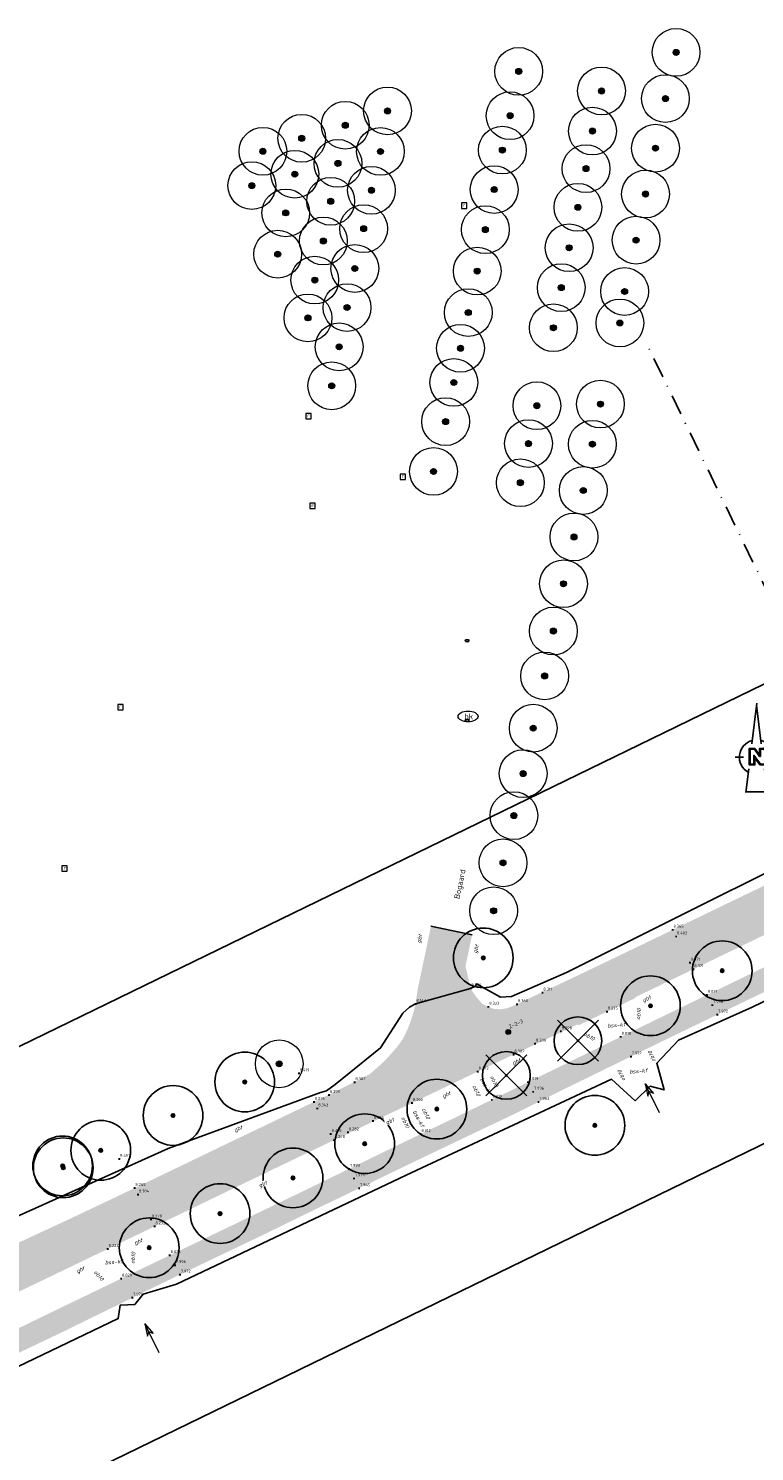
# Model space of a CAD drawing. Header units: metres. Extents: x 157686 to 160831, y 403691 to 406312.
# Tile 4 of 29: x 158735 to 158826, y 404276 to 404455. Entities that reach past the tile are written whole.
import ezdxf
from ezdxf.enums import TextEntityAlignment as Align

# ---------------------------------------------------------------- set-up
doc = ezdxf.new("R2010")
doc.units = ezdxf.units.M
doc.linetypes.add('DASHDOT2', pattern=[12.7, 6.35, -3.175, 0, -3.175])
doc.layers.get('Defpoints').update_dxf_attribs({"color": 171})
for name, color, linetype, lineweight in [('B-WE-GR-BOOM-S', 90, 'Continuous', 25), ('B-WE-GR-BOOM-S (ingemeten)', 90, 'Continuous', 25), ('B-WE-IE-MEUBILAIR-S', 7, 'Continuous', 25), ('B-WE-KL-WATER_BRABANT WATER-S', 170, 'Continuous', 18), ('B-WE-MO-ONDERZOEK_BORING-S-200', 30, 'Continuous', 18), ('B-WE-OG-HOOGTEPUNT-S', 7, 'Continuous', 25), ('B-WE-OG-HOOGTEPUNT-T18', 10, 'Continuous', 18), ('B-WE-OG-TOPOGRAFIE-T35', 7, 'Continuous', 35), ('B-WE-OG-TOPOGRAFIE_INRIT-G', 10, 'Continuous', 18), ('B-WE-RI-GWA_RIOOLPUT-S-200', 30, 'Continuous', 18), ('B-WE-VH-T25', 7, 'Continuous', 25), ('N-WE-VH-VERHARDING_ASFALT_ZAAGSNEDE-G', 7, 'VH-ZAAGSNEDE', 25), ('V-WE-GR-BOOM-S (kwaliteit)', 20, 'Continuous', 25), ('X-XX-AL-BLADVERWIJZING_AS-G', 7, 'DASHDOT2', 25), ('X-XX-AL-ORIENTATIE-S', 7, 'Continuous', 25)]:
    doc.layers.add(name, color=color, linetype=linetype, lineweight=lineweight)
doc.layers.add('V-WE-VH-GESLOTENVERHARDING_ASFALT-A-200', color=7, linetype='Continuous', lineweight=18, true_color=0xcdcdcd)
doc.styles.add('NLCS-ISO', font='NLCS-ISO.TTF')
doc.styles.add('NLCS-ISO-M200-T25_CURSIEF', font='NLCS-ISO.TTF', dxfattribs={"oblique": 15, "height": 0.5})
doc.styles.add('NLCS-ISO-M200-T35', font='NLCS-ISO.TTF', dxfattribs={"height": 0.7})
doc.linetypes.add('VH-ZAAGSNEDE', pattern='A,1e-05,-2.54,[181,NLCS.SHX,S=2.54,R=0,X=-2.54,Y=0],-5.08,[181,NLCS.SHX,S=2.54,R=180,X=2.54,Y=0],-2.54', length=10.16001)

# ---------------------------------------------------------------- blocks, each defined once
blk = doc.blocks.new('SGR-BOOM_GBKN-SO')
at = {"linetype": 'ByBlock', "lineweight": 18}
h = blk.add_hatch(color=0, dxfattribs=at)
h.dxf.hatch_style = 1
edge = h.paths.add_edge_path()
edge.add_arc((0, 0), 0.25, 0, 360)
at = {"color": 0, "linetype": 'ByBlock', "lineweight": 18}
for radius in [2, 0.25]:
    blk.add_circle((0, 0), radius, dxfattribs=at)
at = {"color": 0, "linetype": 'ByBlock', "lineweight": 18, "style": 'NLCS-ISO'}
blk.add_attdef('SOORT', (2.5, 0), '', height=1.5, dxfattribs=at)
blk = doc.blocks.new('SGR-BOOM_01')
at = {"ltscale": 0.1}
h = blk.add_hatch(color=256, dxfattribs=at)
edge = h.paths.add_edge_path()
edge.add_arc((0, 0), 0.15, 0, 360)
for radius in [2.5, 0.045]:
    blk.add_circle((0, 0), radius)
blk.add_circle((0, 0), 0.15, dxfattribs=at)
blk = doc.blocks.new('inrit')
at = {"linetype": 'Continuous'}
for p, q in [((0, 0), (4.06, 0)), ((4.06, 0), (2.53, 0.38)), ((2.53, 0.38), (2.97, 0)), ((4.06, 0), (2.53, -0.38)), ((2.53, -0.38), (2.97, 0))]:
    blk.add_line(p, q, dxfattribs=at)
blk = doc.blocks.new('SIE-MEUBILAIR_PUT_BRANDKRAAN-SO')
blk.add_ellipse((0, 0), major_axis=(1.25, 0), ratio=0.54)
at = {"style": 'NLCS-ISO'}
blk.add_text('bk', height=0.75, dxfattribs=at).set_placement((0.03, 0), align=Align.MIDDLE_CENTER)
blk = doc.blocks.new('SRI-PUT_INSPECTIEPUT_RIOOLPUT-SO')
at = {"color": 0, "linetype": 'ByBlock', "lineweight": 18}
blk.add_lwpolyline([(-1.12, -1.12), (1.12, -1.12), (1.12, 1.12), (-1.12, 1.12)], close=True, dxfattribs=at)
at = {"color": 0, "linetype": 'ByBlock', "lineweight": 18, "style": 'NLCS-ISO'}
blk.add_text('r', height=1.5, dxfattribs=at).set_placement((0, 0.28), align=Align.MIDDLE_CENTER)
blk = doc.blocks.new('SKL-WATER_BRANDKRAAN_BRANDPUT-SO')
at = {"color": 0, "linetype": 'ByBlock', "lineweight": 18}
blk.add_ellipse((0, 0), major_axis=(2.5, 0), ratio=0.54, dxfattribs=at)
at = {"color": 0, "linetype": 'ByBlock', "lineweight": 18, "style": 'NLCS-ISO'}
blk.add_text('bk', height=1.5, dxfattribs=at).set_placement((0.16, 0), align=Align.MIDDLE_CENTER)
blk = doc.blocks.new('Noordpijl Advin')
blk.add_hatch(color=256).paths.add_polyline_path([(2.18, 2.74), (0.92, 2.74), (0.92, 0.69), (-0.59, 2.74), (-2.32, 2.74), (-2.32, -2.44), (-0.56, -2.44), (-0.56, -0.24), (1.04, -2.44), (2.54, -2.44), (2.54, -2.17), (1.18, -2.17), (-0.83, 0.59), (-0.83, -2.17), (-2.05, -2.17), (-2.05, 2.47), (-0.72, 2.47), (0.91, 0.24), (1.19, 0.24), (1.19, 2.47), (2.18, 2.47, 5.532946)])
for p, q in [((0.03, 16.93), (-1.54, 4.14)), ((-2.5, -3.65), (-3.41, -11.07))]:
    blk.add_line(p, q)
for points in [[(-0.05, 16.28), (1.46, 4.17)], [(-5.42, 0), (-6.7, 0)], [(-5.42, 0), (-4.14, 0)], [(5.42, 0), (6.7, 0)], [(2.44, -3.69), (3.34, -10.91), (-3.39, -10.91)]]:
    blk.add_lwpolyline(points)
blk.add_lwpolyline([(2.18, 2.74), (0.92, 2.74), (0.92, 0.69), (-0.59, 2.74), (-2.32, 2.74), (-2.32, -2.44), (-0.56, -2.44), (-0.56, -0.24), (1.04, -2.44), (2.54, -2.44), (2.54, -2.17), (1.18, -2.17), (-0.83, 0.59), (-0.83, -2.17), (-2.05, -2.17), (-2.05, 2.47), (-0.72, 2.47), (0.91, 0.24), (1.19, 0.24), (1.19, 2.47), (2.18, 2.47), (2.18, 2.47, 5.532946)], format="xyb", close=True)
for start, end in [(105.0458, 240.9591), (300.177, 74.0417)]:
    blk.add_arc((0, 0), 5.42, start, end)
for points in [[(-0.05, 16.28), (0.03, 16.93), (1.46, 4.17), (1.63, 4.11)], [(2.42, -3.7), (2.57, -3.59), (3.34, -10.91), (3.52, -11.07)], [(-3.41, -11.07), (-3.39, -10.91), (3.52, -11.07), (3.34, -10.91)]]:
    blk.add_solid(points)
blk = doc.blocks.new('SOG-HOOGTEPUNT-SO')
for p, q in [((-0.5, 0), (0.5, 0)), ((0, 0.5), (0, -0.5))]:
    blk.add_line(p, q)
blk = doc.blocks.new('V-SGR-BOOM_02')
at = {"lineweight": -3}
for p, q in [((-4.29, 4.29), (4.29, -4.29)), ((4.29, 4.29), (-4.29, -4.29))]:
    blk.add_line(p, q, dxfattribs=at)
for radius in [5, 0.15]:
    blk.add_circle((0, 0), radius)
blk = doc.blocks.new('SMO-BODEM_BORING_VERHARDING-SO')
h = blk.add_hatch(color=256)
edge = h.paths.add_edge_path()
edge.add_arc((0, 0), 1.5, 0, 360)
blk.add_circle((0, 0), 1.5)
at = {"style": 'NLCS-ISO'}
blk.add_attdef('NR', (1.72, 1.49), '', height=2.5, dxfattribs=at)

msp = doc.modelspace()

# ---------------------------------------------------------------- hatches: boundary and pattern name
at = {"layer": 'V-WE-VH-GESLOTENVERHARDING_ASFALT-A-200', "true_color": 0x7d7d7d}
h = msp.add_hatch(color=8, dxfattribs=at)
h.dxf.hatch_style = 1
edge = h.paths.add_edge_path()
edge.add_line((158937.47, 404374.67), (158940.41, 404375.3))
edge.add_line((158940.41, 404375.3), (158941.43, 404375.49))
edge.add_line((158941.43, 404375.49), (158941.79, 404375.56))
edge.add_line((158941.79, 404375.56), (158944.37, 404376.04))
edge.add_line((158944.37, 404376.04), (158950.32, 404377.3))
edge.add_line((158950.32, 404377.3), (158951.2, 404377.49))
edge.add_line((158951.2, 404377.49), (158951.21, 404377.62))
edge.add_line((158951.21, 404377.62), (158954.7, 404378.34))
edge.add_line((158954.7, 404378.34), (158958.07, 404379.02))
edge.add_line((158958.07, 404379.02), (158961.78, 404379.75))
edge.add_line((158961.78, 404379.75), (158965.03, 404380.35))
edge.add_line((158965.03, 404380.35), (158967.55, 404380.78))
edge.add_line((158967.55, 404380.78), (158970.55, 404381.28))
edge.add_line((158970.55, 404381.28), (158972.03, 404381.48))
edge.add_line((158972.03, 404381.48), (158974.4, 404381.67))
edge.add_line((158974.4, 404381.67), (158976.93, 404381.78))
edge.add_line((158976.93, 404381.78), (158979.47, 404381.83))
edge.add_line((158979.47, 404381.83), (158981.19, 404381.83))
edge.add_line((158981.19, 404381.83), (158983.48, 404381.74))
edge.add_line((158983.48, 404381.74), (158986.63, 404381.51))
edge.add_line((158986.63, 404381.51), (158988.52, 404381.24))
edge.add_line((158988.52, 404381.24), (158990.24, 404380.97))
edge.add_line((158990.24, 404380.97), (158991.9, 404380.68))
edge.add_line((158991.9, 404380.68), (158993.9, 404380.3))
edge.add_line((158993.9, 404380.3), (158996.24, 404379.81))
edge.add_line((158996.24, 404379.81), (158998.21, 404379.35))
edge.add_line((158998.21, 404379.35), (159000.61, 404378.75))
edge.add_line((159000.61, 404378.75), (159002.83, 404378.16))
edge.add_line((159002.83, 404378.16), (159004.95, 404377.54))
edge.add_line((159004.95, 404377.54), (159007.49, 404376.8))
edge.add_line((159007.49, 404376.8), (159010.92, 404375.72))
edge.add_line((159010.92, 404375.72), (159014.22, 404374.63))
edge.add_line((159014.22, 404374.63), (159017.67, 404373.43))
edge.add_line((159017.67, 404373.43), (159020.82, 404372.34))
edge.add_line((159020.82, 404372.34), (159027.51, 404370.08))
edge.add_line((159027.51, 404370.08), (159028.13, 404369.87))
edge.add_line((159028.13, 404369.87), (159029.26, 404369.48))
edge.add_line((159029.26, 404369.48), (159034.15, 404367.82))
edge.add_line((159034.15, 404367.82), (159040.8, 404365.6))
edge.add_line((159040.8, 404365.6), (159047.44, 404363.4))
edge.add_line((159047.44, 404363.4), (159051.96, 404361.89))
edge.add_line((159051.96, 404361.89), (159054.05, 404361.19))
edge.add_line((159054.05, 404361.19), (159058.28, 404359.8))
edge.add_line((159058.28, 404359.8), (159059.25, 404359.47))
edge.add_line((159059.25, 404359.47), (159059.34, 404359.52))
edge.add_line((159059.34, 404359.52), (159067.38, 404356.9))
edge.add_line((159067.38, 404356.9), (159074.03, 404354.72))
edge.add_line((159074.03, 404354.72), (159080.71, 404352.53))
edge.add_line((159080.71, 404352.53), (159087.33, 404350.36))
edge.add_line((159087.33, 404350.36), (159094, 404348.17))
edge.add_line((159094, 404348.17), (159100.63, 404345.98))
edge.add_line((159100.63, 404345.98), (159107.27, 404343.78))
edge.add_line((159107.27, 404343.78), (159110.31, 404342.76))
edge.add_line((159110.31, 404342.76), (159113.33, 404341.74))
edge.add_line((159113.33, 404341.74), (159114.67, 404341.29))
edge.add_line((159114.67, 404341.29), (159114.79, 404346.96))
edge.add_line((159114.79, 404346.96), (159111.91, 404347.9))
edge.add_line((159111.91, 404347.9), (159108.95, 404348.93))
edge.add_line((159108.95, 404348.93), (159102.32, 404351.13))
edge.add_line((159102.32, 404351.13), (159095.69, 404353.33))
edge.add_line((159095.69, 404353.33), (159089.01, 404355.55))
edge.add_line((159089.01, 404355.55), (159082.39, 404357.74))
edge.add_line((159082.39, 404357.74), (159075.79, 404359.92))
edge.add_line((159075.79, 404359.92), (159069.14, 404362.12))
edge.add_line((159069.14, 404362.12), (159062.41, 404364.33))
edge.add_line((159062.41, 404364.33), (159055.78, 404366.51))
edge.add_line((159055.78, 404366.51), (159049.24, 404368.66))
edge.add_line((159049.24, 404368.66), (159042.59, 404370.86))
edge.add_line((159042.59, 404370.86), (159036.48, 404372.89))
edge.add_line((159036.48, 404372.89), (159035.94, 404373.06))
edge.add_line((159035.94, 404373.06), (159029.91, 404375.09))
edge.add_line((159029.91, 404375.09), (159029.3, 404375.3))
edge.add_line((159029.3, 404375.3), (159022.48, 404377.63))
edge.add_line((159022.48, 404377.63), (159019.72, 404378.55))
edge.add_line((159019.72, 404378.55), (159015.84, 404379.85))
edge.add_line((159015.84, 404379.85), (159012.57, 404380.96))
edge.add_line((159012.57, 404380.96), (159008.96, 404382.08))
edge.add_line((159008.96, 404382.08), (159006.56, 404382.77))
edge.add_line((159006.56, 404382.77), (159004.19, 404383.42))
edge.add_line((159004.19, 404383.42), (159001.74, 404384.05))
edge.add_line((159001.74, 404384.05), (158999.32, 404384.64))
edge.add_line((158999.32, 404384.64), (158997.96, 404384.97))
edge.add_line((158997.96, 404384.97), (158995.58, 404385.51))
edge.add_line((158995.58, 404385.51), (158994.46, 404385.76))
edge.add_line((158994.46, 404385.76), (158992.43, 404386.16))
edge.add_line((158992.43, 404386.16), (158989.51, 404386.68))
edge.add_line((158989.51, 404386.68), (158987.26, 404387.02))
edge.add_line((158987.26, 404387.02), (158984.88, 404387.33))
edge.add_line((158984.88, 404387.33), (158983.08, 404387.52))
edge.add_line((158983.08, 404387.52), (158981.68, 404387.65))
edge.add_line((158981.68, 404387.65), (158979.77, 404387.78))
edge.add_line((158979.77, 404387.78), (158979.08, 404387.79))
edge.add_line((158979.08, 404387.79), (158978.19, 404387.79))
edge.add_line((158978.19, 404387.79), (158976.09, 404387.7))
edge.add_line((158976.09, 404387.7), (158973.79, 404387.55))
edge.add_line((158973.79, 404387.55), (158971.34, 404387.3))
edge.add_line((158971.34, 404387.3), (158969.08, 404386.97))
edge.add_line((158969.08, 404386.97), (158966.79, 404386.62))
edge.add_line((158966.79, 404386.62), (158965.13, 404386.36))
edge.add_line((158965.13, 404386.36), (158965.17, 404386.03))
edge.add_line((158965.17, 404386.03), (158960.7, 404385.16))
edge.add_line((158960.7, 404385.16), (158957.04, 404384.44))
edge.add_line((158957.04, 404384.44), (158953.96, 404383.82))
edge.add_line((158953.96, 404383.82), (158950.17, 404383.05))
edge.add_line((158950.17, 404383.05), (158947.27, 404382.45))
edge.add_line((158947.27, 404382.45), (158943.32, 404381.63))
edge.add_line((158943.32, 404381.63), (158936.36, 404380.15))
edge.add_line((158936.36, 404380.15), (158929.5, 404378.7))
edge.add_line((158929.5, 404378.7), (158924.43, 404377.67))
edge.add_line((158924.43, 404377.67), (158922.63, 404377.3))
edge.add_line((158922.63, 404377.3), (158919.7, 404376.68))
edge.add_line((158919.7, 404376.68), (158915.7, 404375.82))
edge.add_line((158915.7, 404375.82), (158908.84, 404374.34))
edge.add_line((158908.84, 404374.34), (158902.16, 404372.92))
edge.add_line((158902.16, 404372.92), (158898.27, 404372.08))
edge.add_line((158898.27, 404372.08), (158895.3, 404371.45))
edge.add_line((158895.3, 404371.45), (158888.18, 404369.92))
edge.add_line((158888.18, 404369.92), (158884.53, 404369.13))
edge.add_line((158884.53, 404369.13), (158881.34, 404368.39))
edge.add_line((158881.34, 404368.39), (158879.29, 404367.9))
edge.add_line((158879.29, 404367.9), (158877.21, 404367.36))
edge.add_line((158877.21, 404367.36), (158874.55, 404366.66))
edge.add_line((158874.55, 404366.66), (158873.17, 404366.27))
edge.add_line((158873.17, 404366.27), (158871.91, 404365.89))
edge.add_line((158871.91, 404365.89), (158869.76, 404365.24))
edge.add_line((158869.76, 404365.24), (158868.46, 404364.83))
edge.add_line((158868.46, 404364.83), (158867.1, 404364.39))
edge.add_line((158867.1, 404364.39), (158865.93, 404364.01))
edge.add_line((158865.93, 404364.01), (158863.94, 404363.34))
edge.add_line((158863.94, 404363.34), (158862.04, 404362.69))
edge.add_line((158862.04, 404362.69), (158860.34, 404362.09))
edge.add_line((158860.34, 404362.09), (158859.06, 404361.62))
edge.add_line((158859.06, 404361.62), (158857.73, 404361.1))
edge.add_line((158857.73, 404361.1), (158855.92, 404360.38))
edge.add_line((158855.92, 404360.38), (158853.87, 404359.55))
edge.add_line((158853.87, 404359.55), (158851.92, 404358.74))
edge.add_line((158851.92, 404358.74), (158850.6, 404358.18))
edge.add_line((158850.6, 404358.18), (158849.55, 404357.71))
edge.add_line((158849.55, 404357.71), (158847.44, 404356.72))
edge.add_line((158847.44, 404356.72), (158843.56, 404354.92))
edge.add_line((158843.56, 404354.92), (158840.52, 404353.49))
edge.add_line((158840.52, 404353.49), (158834.18, 404350.5))
edge.add_line((158834.18, 404350.5), (158827.9, 404347.49))
edge.add_line((158827.9, 404347.49), (158821.53, 404344.42))
edge.add_line((158821.53, 404344.42), (158815.24, 404341.38))
edge.add_line((158815.24, 404341.38), (158808.95, 404338.35))
edge.add_line((158808.95, 404338.35), (158802.64, 404335.33))
edge.add_line((158802.64, 404335.33), (158799.83, 404334.01))
edge.add_line((158799.83, 404334.01), (158799.17, 404333.7))
edge.add_line((158799.17, 404333.7), (158797.52, 404332.93))
edge.add_line((158797.52, 404332.93), (158795.9, 404332.16))
edge.add_line((158795.9, 404332.16), (158794.77, 404331.68))
edge.add_line((158794.77, 404331.68), (158793.98, 404331.55))
edge.add_line((158793.98, 404331.55), (158793.1, 404331.6))
edge.add_line((158793.1, 404331.6), (158792.22, 404331.93))
edge.add_line((158792.22, 404331.93), (158791.61, 404332.26))
edge.add_line((158791.61, 404332.26), (158790.95, 404333.03))
edge.add_line((158790.95, 404333.03), (158790.51, 404333.63))
edge.add_line((158790.51, 404333.63), (158790.17, 404334.17))
edge.add_arc((158793.62, 404336.43), 4.12, 172.5797, 213.1984, ccw=False)
edge.add_line((158789.53, 404336.96), (158790.35, 404340.9))
edge.add_line((158790.35, 404340.9), (158785.19, 404341.99))
edge.add_line((158785.19, 404341.99), (158783.49, 404333.92))
edge.add_line((158783.49, 404333.92), (158783.26, 404332.23))
edge.add_line((158783.26, 404332.23), (158782.99, 404331.17))
edge.add_line((158782.99, 404331.17), (158782.75, 404330.39))
edge.add_line((158782.75, 404330.39), (158782.4, 404329.41))
edge.add_line((158782.4, 404329.41), (158782.01, 404328.53))
edge.add_line((158782.01, 404328.53), (158781.69, 404327.91))
edge.add_line((158781.69, 404327.91), (158781.31, 404327.32))
edge.add_line((158781.31, 404327.32), (158780.87, 404326.75))
edge.add_line((158780.87, 404326.75), (158780.29, 404326.09))
edge.add_line((158780.29, 404326.09), (158779.42, 404325.13))
edge.add_line((158779.42, 404325.13), (158778.95, 404324.69))
edge.add_line((158778.95, 404324.69), (158778.45, 404324.24))
edge.add_line((158778.45, 404324.24), (158777.53, 404323.43))
edge.add_line((158777.53, 404323.43), (158775.88, 404322.59))
edge.add_line((158775.88, 404322.59), (158775.56, 404322.43))
edge.add_line((158775.56, 404322.43), (158773.51, 404321.39))
edge.add_line((158773.51, 404321.39), (158772.38, 404320.84))
edge.add_line((158772.38, 404320.84), (158771.32, 404320.32))
edge.add_line((158771.32, 404320.32), (158765, 404317.27))
edge.add_line((158765, 404317.27), (158758.66, 404314.24))
edge.add_line((158758.66, 404314.24), (158752.4, 404311.22))
edge.add_line((158752.4, 404311.22), (158746.26, 404308.28))
edge.add_line((158746.26, 404308.28), (158747.65, 404302.92))
edge.add_line((158747.65, 404302.92), (158748.45, 404303.3))
edge.add_line((158748.45, 404303.3), (158754.74, 404306.34))
edge.add_line((158754.74, 404306.34), (158761.06, 404309.38))
edge.add_line((158761.06, 404309.38), (158767.35, 404312.41))
edge.add_line((158767.35, 404312.41), (158773.67, 404315.43))
edge.add_line((158773.67, 404315.43), (158774.81, 404315.97))
edge.add_line((158774.81, 404315.97), (158777.01, 404317.02))
edge.add_line((158777.01, 404317.02), (158777.95, 404317.47))
edge.add_line((158777.95, 404317.47), (158779.99, 404318.44))
edge.add_line((158779.99, 404318.44), (158781.86, 404319.33))
edge.add_line((158781.86, 404319.33), (158783.72, 404320.21))
edge.add_line((158783.72, 404320.21), (158786.32, 404321.45))
edge.add_line((158786.32, 404321.45), (158790.22, 404323.32))
edge.add_line((158790.22, 404323.32), (158791.92, 404324.14))
edge.add_line((158791.92, 404324.14), (158792.62, 404324.48))
edge.add_line((158792.62, 404324.48), (158798.68, 404327.32))
edge.add_line((158798.68, 404327.32), (158801.55, 404328.68))
edge.add_line((158801.55, 404328.68), (158803.65, 404329.68))
edge.add_line((158803.65, 404329.68), (158803.72, 404329.53))
edge.add_line((158803.72, 404329.53), (158810.89, 404332.98))
edge.add_line((158810.89, 404332.98), (158810.87, 404333.07))
edge.add_line((158810.87, 404333.07), (158815.23, 404335.17))
edge.add_line((158815.23, 404335.17), (158817.66, 404336.34))
edge.add_line((158817.66, 404336.34), (158823.96, 404339.38))
edge.add_line((158823.96, 404339.38), (158830.26, 404342.43))
edge.add_line((158830.26, 404342.43), (158836.58, 404345.44))
edge.add_line((158836.58, 404345.44), (158842.94, 404348.4))
edge.add_line((158842.94, 404348.4), (158846.74, 404350.16))
edge.add_line((158846.74, 404350.16), (158849.37, 404351.37))
edge.add_line((158849.37, 404351.37), (158851.82, 404352.45))
edge.add_line((158851.82, 404352.45), (158853.8, 404353.28))
edge.add_line((158853.8, 404353.28), (158855.85, 404354.14))
edge.add_line((158855.85, 404354.14), (158858.96, 404355.36))
edge.add_line((158858.96, 404355.36), (158862.4, 404356.65))
edge.add_line((158862.4, 404356.65), (158866.39, 404358.12))
edge.add_line((158866.39, 404358.12), (158869, 404359.05))
edge.add_line((158869, 404359.05), (158871, 404359.68))
edge.add_line((158871, 404359.68), (158873.13, 404360.29))
edge.add_line((158873.13, 404360.29), (158875.9, 404361.06))
edge.add_line((158875.9, 404361.06), (158878.29, 404361.68))
edge.add_line((158878.29, 404361.68), (158879.98, 404362.12))
edge.add_line((158879.98, 404362.12), (158882.69, 404362.82))
edge.add_line((158882.69, 404362.82), (158886.15, 404363.65))
edge.add_line((158886.15, 404363.65), (158889.51, 404364.43))
edge.add_line((158889.51, 404364.43), (158890.94, 404364.75))
edge.add_line((158890.94, 404364.75), (158892.18, 404365.03))
edge.add_line((158892.18, 404365.03), (158896.42, 404365.93))
edge.add_line((158896.42, 404365.93), (158903.24, 404367.4))
edge.add_line((158903.24, 404367.4), (158910.06, 404368.87))
edge.add_line((158910.06, 404368.87), (158916.9, 404370.33))
edge.add_line((158916.9, 404370.33), (158923.76, 404371.78))
edge.add_line((158923.76, 404371.78), (158930.63, 404373.23))
edge.add_line((158930.63, 404373.23), (158937.47, 404374.67))
at = {"layer": 'V-WE-VH-GESLOTENVERHARDING_ASFALT-A-200'}
h = msp.add_hatch(color=256, dxfattribs=at)
h.dxf.hatch_style = 1
h.paths.add_polyline_path([(158812.01, 404326.44), (158814.18, 404327.5), (158820.45, 404330.53), (158826.73, 404333.56), (158833.06, 404336.61), (158839.34, 404339.64), (158845.67, 404342.67), (158849.11, 404344.29), (158851.59, 404345.43), (158853.67, 404346.32), (158855.84, 404347.23), (158858.08, 404348.15), (158860.17, 404348.98), (158862.24, 404349.78), (158864.61, 404350.68), (158866.46, 404351.31), (158867.98, 404351.83), (158871.2, 404352.86), (158874.17, 404353.78), (158877.44, 404354.76), (158879.49, 404355.33), (158881.57, 404355.92), (158884.2, 404356.59), (158887.97, 404357.46), (158891.02, 404358.16), (158894.25, 404358.88), (158897.69, 404359.63), (158904.54, 404361.05), (158908.52, 404361.87), (158911.5, 404362.47), (158918.34, 404363.89), (158925.13, 404365.29), (158931.99, 404366.71), (158938.85, 404368.14), (158945.61, 404369.55), (158946.39, 404369.71), (158948.57, 404370.16), (158949.38, 404370.33), (158950.29, 404370.52), (158952.49, 404370.97), (158956.24, 404371.73), (158959.32, 404372.35), (158963.15, 404372.98), (158966.11, 404373.36), (158968.67, 404373.61), (158970.54, 404373.79), (158972.93, 404374.01), (158974.7, 404374.16), (158976.58, 404374.26), (158979.08, 404374.29), (158980.82, 404374.22), (158983.29, 404374.07), (158985.76, 404373.88), (158987.32, 404373.71), (158989.21, 404373.49), (158990.9, 404373.25), (158992.54, 404373.02), (158993.91, 404372.77), (158995.36, 404372.46), (158997.29, 404372.05), (158999.1, 404371.66), (159000.61, 404371.28), (159003.06, 404370.61), (159005.57, 404369.89), (159008.86, 404368.86), (159012.07, 404367.8), (159018.74, 404365.62), (159025.24, 404363.47), (159031.91, 404361.29), (159038.54, 404359.11), (159045.22, 404356.94), (159051.33, 404354.94), (159051.96, 404354.73), (159055.06, 404353.7), (159058.54, 404352.56), (159065.18, 404350.39), (159071.85, 404348.2), (159078.53, 404346.01), (159085.04, 404343.85), (159091.82, 404341.59), (159098.44, 404339.4), (159105.11, 404337.22), (159108.25, 404336.22), (159111.29, 404335.18), (159114.53, 404334.09), (159114.59, 404337.08), (159113.3, 404337.5), (159112.86, 404337.64), (159112.04, 404337.91), (159109.07, 404338.88), (159105.98, 404339.93), (159099.33, 404342.1), (159092.68, 404344.29), (159086.02, 404346.48), (159079.4, 404348.68), (159072.75, 404350.88), (159066.1, 404353.08), (159059.46, 404355.28), (159056.57, 404356.24), (159053.12, 404357.38), (159051.73, 404357.84), (159049.08, 404358.71), (159046.15, 404359.67), (159039.5, 404361.88), (159032.87, 404364.06), (159028.14, 404365.61), (159027.01, 404365.98), (159026.19, 404366.25), (159019.61, 404368.42), (159012.97, 404370.63), (159009.63, 404371.72), (159006.32, 404372.76), (159003.85, 404373.46), (159001.7, 404374.03), (158999.7, 404374.57), (158997.3, 404375.15), (158995.17, 404375.59), (158992.99, 404375.98), (158991.31, 404376.24), (158989.47, 404376.47), (158987.66, 404376.66), (158986.09, 404376.81), (158983.4, 404377.01), (158980.9, 404377.09), (158979.23, 404377.1), (158976.76, 404377.07), (158974.65, 404377.02), (158972.58, 404376.93), (158970.61, 404376.81), (158968.05, 404376.62), (158965.65, 404376.37), (158962.52, 404375.91), (158958.79, 404375.26), (158951.9, 404373.9), (158949.92, 404373.48), (158945.04, 404372.47), (158938.22, 404371.03), (158931.41, 404369.6), (158924.55, 404368.15), (158917.72, 404366.72), (158910.86, 404365.29), (158903.99, 404363.85), (158897.12, 404362.4), (158890.33, 404360.94), (158887.53, 404360.32), (158885.31, 404359.79), (158883.53, 404359.35), (158881.02, 404358.72), (158878.93, 404358.17), (158876.76, 404357.55), (158874.28, 404356.83), (158872.35, 404356.25), (158870.25, 404355.58), (158868.21, 404354.92), (158865.55, 404354.02), (158863.63, 404353.35), (158861.17, 404352.45), (158859.13, 404351.68), (158857.08, 404350.86), (158854.99, 404349.99), (158852.8, 404349.05), (158850.63, 404348.11), (158848.22, 404347.03), (158844.42, 404345.25), (158838.14, 404342.23), (158831.81, 404339.16), (158825.54, 404336.1), (158819.27, 404333.06), (158812.94, 404329.99), (158810.74, 404328.92), (158807.34, 404327.26), (158806.62, 404326.91), (158800.36, 404323.85), (158794.5, 404320.99), (158794.25, 404320.87), (158791.42, 404319.5), (158788.07, 404317.87), (158785.44, 404316.61), (158782.34, 404315.12), (158781.75, 404314.84), (158775.45, 404311.77), (158769.16, 404308.72), (158762.85, 404305.68), (158756.55, 404302.65), (158750.23, 404299.62), (158748.69, 404298.88), (158749.39, 404296.16), (158751.44, 404297.15), (158757.74, 404300.18), (158764.04, 404303.18), (158770.31, 404306.25), (158776.74, 404309.34), (158782.95, 404312.34), (158789.33, 404315.39), (158795.63, 404318.38), (158801.57, 404321.35), (158807.86, 404324.42), (158808.6, 404324.78)])
at = {"layer": 'V-WE-VH-GESLOTENVERHARDING_ASFALT-A-200', "true_color": 0x7d7d7d}
h = msp.add_hatch(color=8, dxfattribs=at)
h.dxf.hatch_style = 1
h.paths.add_polyline_path([(158657.01, 404154), (158657.16, 404150.21), (158658.9, 404149.44), (158658.99, 404144.87), (158659.15, 404137.89), (158659.33, 404130.89), (158659.55, 404123.89), (158659.8, 404116.89), (158659.87, 404114.68), (158665.15, 404114.87), (158665.11, 404117.07), (158664.96, 404124.07), (158664.83, 404131.06), (158664.69, 404138.07), (158664.55, 404145.05), (158664.48, 404148.16), (158664.39, 404152.07), (158664.31, 404154.19), (158664.12, 404159.05), (158664.01, 404166.1), (158663.9, 404173.11), (158663.84, 404180.1), (158663.73, 404187.06), (158663.66, 404191.35), (158663.64, 404192.35), (158663.61, 404194.06), (158663.58, 404195.01), (158663.41, 404201.06), (158663.39, 404201.92), (158663.36, 404203.58), (158663.31, 404205.69), (158663.28, 404207.24), (158663.26, 404208.06), (158663.15, 404215.06), (158663.14, 404215.36), (158663.11, 404217.97), (158663.11, 404218.26), (158663.07, 404222.05), (158663.02, 404225.4), (158662.97, 404229.13), (158662.99, 404231.88), (158663.07, 404233.99), (158663.24, 404236.42), (158663.55, 404238.91), (158663.93, 404241.59), (158664.25, 404243.41), (158664.82, 404245.71), (158665.5, 404247.97), (158666.4, 404250.5), (158667.29, 404252.72), (158668.13, 404254.62), (158669.35, 404257.17), (158670.21, 404258.73), (158671.06, 404260.15), (158671.83, 404261.37), (158672.87, 404262.81), (158673.52, 404263.65), (158674.7, 404265.05), (158675.77, 404266.24), (158676.96, 404267.39), (158678.87, 404268.82), (158680.21, 404269.72), (158681.85, 404270.78), (158683.66, 404271.89), (158685.17, 404272.79), (158688.76, 404274.64), (158691.6, 404276.03), (158693.52, 404276.95), (158695.76, 404278.03), (158697.91, 404279.07), (158701.88, 404280.96), (158703.25, 404281.62), (158704.32, 404282.13), (158708.94, 404284.34), (158710.59, 404285.13), (158716.87, 404288.15), (158723.19, 404291.17), (158729.48, 404294.18), (158741.93, 404300.17), (158745.86, 404302.06), (158747.65, 404302.92), (158746.26, 404308.28), (158743.37, 404306.91), (158739.74, 404305.19), (158733.27, 404302.19), (158733.05, 404302.59), (158731.16, 404301.7), (158726.03, 404299.24), (158725.87, 404298.99), (158720.74, 404296.55), (158720.93, 404296.16), (158714.5, 404293.02), (158708.33, 404290.05), (158701.86, 404287.03), (158699.51, 404285.78), (158695.61, 404283.7), (158693.64, 404282.76), (158691.13, 404281.55), (158689.29, 404280.67), (158686.39, 404279.26), (158682.36, 404277.26), (158680.82, 404276.44), (158679.32, 404275.63), (158677.41, 404274.57), (158676.03, 404273.76), (158675.08, 404273.14), (158673.2, 404271.73), (158671.78, 404270.48), (158670.48, 404269.24), (158669.56, 404268.32), (158668.73, 404267.43), (158667.75, 404266.27), (158666.91, 404265.22), (158666.01, 404264.01), (158665.45, 404263.23), (158664.4, 404261.64), (158663.53, 404260.11), (158662.44, 404257.82), (158661.75, 404256.11), (158661.12, 404254.39), (158660.5, 404252.6), (158660.24, 404251.78), (158659.85, 404250.43), (158659.45, 404248.92), (158659.03, 404247.24), (158658.72, 404245.62), (158658.51, 404244.36), (158658.39, 404243.09), (158658.28, 404241.49), (158658.18, 404239.89), (158658.03, 404237.18), (158657.92, 404234.54), (158657.89, 404232.39), (158657.91, 404229.08), (158657.52, 404229.07), (158657.52, 404225.34), (158657.53, 404221.91), (158657.57, 404218.17), (158657.58, 404217.83), (158657.59, 404216.41), (158657.61, 404215.11), (158657.62, 404213.95), (158657.49, 404212.63), (158657.28, 404211.97), (158656.97, 404211.25), (158656.49, 404210.47), (158655.92, 404209.76), (158655.09, 404208.85), (158654.53, 404208.46), (158653.53, 404207.87), (158652.66, 404207.41), (158651.53, 404207.29), (158650.39, 404207.21), (158646.69, 404207.21), (158646.7, 404202.49), (158650.22, 404202.5), (158651.29, 404202.39), (158652.33, 404202.16), (158653.39, 404201.91), (158654.04, 404201.59), (158655.04, 404201), (158655.98, 404200.19), (158656.47, 404199.66), (158656.91, 404199.12), (158657.43, 404198.43), (158657.71, 404197.82), (158657.95, 404197.02), (158658.08, 404196.14), (158658.14, 404195.23), (158658.15, 404194.79), (158658.16, 404193.92), (158658.17, 404192.36), (158658.17, 404192.13), (158658.2, 404186.91), (158658.3, 404180.07), (158658.44, 404173.08), (158658.62, 404166.06), (158658.8, 404158.87), (158658.83, 404157.29), (158658.86, 404155.73), (158658.42, 404154.8), (158657.81, 404154.41), (158657.2, 404154.08)])
at = {"layer": 'V-WE-VH-GESLOTENVERHARDING_ASFALT-A-200'}
h = msp.add_hatch(color=256, dxfattribs=at)
h.dxf.hatch_style = 1
h.paths.add_polyline_path([(158670.2, 404115.04), (158670.56, 404105.05), (158673.46, 404105.15), (158673.14, 404115.14), (158673.07, 404117.33), (158672.85, 404124.31), (158672.64, 404131.32), (158672.41, 404138.32), (158672.17, 404145.29), (158671.94, 404152.3), (158671.72, 404159.29), (158671.48, 404166.13), (158671.25, 404173.15), (158671.01, 404180.15), (158670.79, 404187.25), (158670.58, 404194.25), (158670.34, 404201.24), (158670.05, 404208.24), (158669.75, 404215.23), (158669.58, 404222.24), (158669.67, 404225.55), (158669.81, 404229.05), (158669.94, 404230.79), (158670.12, 404232.72), (158670.5, 404235.32), (158670.98, 404237.59), (158671.51, 404239.97), (158671.99, 404242), (158673, 404245.32), (158673.85, 404247.9), (158674.73, 404249.86), (158675.59, 404251.57), (158676.69, 404253.56), (158677.53, 404254.96), (158678.68, 404256.68), (158680.03, 404258.3), (158681.08, 404259.41), (158682.28, 404260.56), (158683.24, 404261.41), (158684.48, 404262.47), (158686.05, 404263.59), (158687.39, 404264.52), (158689.78, 404266.08), (158692.67, 404267.83), (158695.04, 404269.26), (158696.65, 404270.22), (158699.19, 404271.66), (158701.12, 404272.7), (158705.06, 404274.58), (158707.38, 404275.69), (158713.71, 404278.69), (158719.91, 404281.91), (158726.22, 404284.98), (158732.54, 404287.98), (158738.87, 404291), (158745.14, 404294.07), (158748.32, 404295.63), (158749.39, 404296.16), (158748.69, 404298.88), (158747.39, 404298.25), (158745.12, 404297.16), (158743.97, 404296.61), (158737.6, 404293.54), (158731.33, 404290.49), (158725.07, 404287.45), (158718.76, 404284.38), (158712.46, 404281.32), (158709, 404279.65), (158706.13, 404278.26), (158703.84, 404277.14), (158699.85, 404275.2), (158697.86, 404274.11), (158695.58, 404272.84), (158693.74, 404271.8), (158691.15, 404270.28), (158687.98, 404268.34), (158686.08, 404267.11), (158684.16, 404265.79), (158682.54, 404264.63), (158680.35, 404262.74), (158678.98, 404261.43), (158677.76, 404260.16), (158676.29, 404258.44), (158674.98, 404256.71), (158673.81, 404255.02), (158672.73, 404253.12), (158671.77, 404250.94), (158671.03, 404248.87), (158670.29, 404246.59), (158669.69, 404244.59), (158669.14, 404242.53), (158668.61, 404240.38), (158668.08, 404238.07), (158667.65, 404235.73), (158667.27, 404233.45), (158667.02, 404231.57), (158666.8, 404229.09), (158666.77, 404225.73), (158666.8, 404222.15), (158666.95, 404215.16), (158667.14, 404208.19), (158667.23, 404205.53), (158667.29, 404203.78), (158667.38, 404201.16), (158667.67, 404194.17), (158667.95, 404187.18), (158668.15, 404180.13), (158668.35, 404173.13), (158668.51, 404166.12), (158668.71, 404159.2), (158668.97, 404152.55), (158669.11, 404149.13), (158669.24, 404145.19), (158669.48, 404138.23), (158669.69, 404131.23), (158669.9, 404124.23), (158670.13, 404117.23)])

# ---------------------------------------------------------------- linework, layer by layer
at = {"layer": 'Defpoints'}
for points in [[(158946.59, 404383.53), (158899.79, 404373.17), (158878.64, 404368.9), (158877.13, 404368.87), (158876.74, 404368.78), (158874.67, 404367.45), (158857.61, 404361.94), (158844.13, 404357.1), (158802.22, 404336.19), (158795.3, 404333.15), (158793.92, 404333.08), (158790.91, 404334.74), (158790.8, 404334.46), (158790.17, 404334.17), (158783.26, 404332.23), (158782.47, 404331.8), (158781.65, 404331.07), (158778.86, 404326.7), (158773.17, 404322.09), (158772.08, 404321.31), (158771.32, 404321.09), (158752.16, 404314.08), (158730.89, 404304.52)], [(158720.53, 404280.57), (158745.89, 404292.69), (158746.13, 404294.38), (158747.97, 404294.46), (158749.03, 404295.76), (158753.23, 404297), (158782.09, 404310.71), (158807.86, 404322.76), (158810.86, 404320.06), (158812.73, 404321.88), (158814.49, 404321.42), (158813.56, 404324.78), (158816.31, 404327.67), (158825.54, 404331.8), (158840.53, 404339.08), (158860.72, 404348.15), (158879.7, 404354.37), (158909.51, 404361.24), (158945.24, 404368.33)]]:
    msp.add_lwpolyline(points, dxfattribs=at)
at = {"layer": 'N-WE-VH-VERHARDING_ASFALT_ZAAGSNEDE-G', "ltscale": 0.05, "flags": 128}
msp.add_lwpolyline([(158790.35, 404340.9), (158785.19, 404341.99)], dxfattribs=at)
at = {"layer": 'X-XX-AL-BLADVERWIJZING_AS-G', "ltscale": 0.4, "extrusion": (5.8905e-07, 2.73802e-05, 1), "elevation": 19.08}
msp.add_lwpolyline([(158870.95, 404294.55), (158812.07, 404415.64)], dxfattribs=at)

# ---------------------------------------------------------------- block references
at = {"layer": 'B-WE-GR-BOOM-S', "xscale": 1.5, "yscale": 1.5, "zscale": 1.5}
for p in [(158815.99, 404451.77), (158796.21, 404449.38), (158806.62, 404446.92), (158814.65, 404445.96), (158779.73, 404444.41), (158795.13, 404443.81), (158774.42, 404442.61), (158805.48, 404441.88), (158768.95, 404440.97), (158813.4, 404439.73), (158764.07, 404439.34), (158773.5, 404437.82), (158778.84, 404439.32), (158794.16, 404439.49), (158768.08, 404436.46), (158804.67, 404437.16), (158762.68, 404435.03), (158777.71, 404434.44), (158793.13, 404434.53), (158772.59, 404433.06), (158812.15, 404433.97), (158766.94, 404431.6), (158803.65, 404432.3), (158776.73, 404429.62), (158792.02, 404429.5), (158771.67, 404428.07), (158802.55, 404427.22), (158810.96, 404428.18), (158765.93, 404426.42), (158775.62, 404424.62), (158791, 404424.29), (158770.59, 404423.16), (158801.56, 404422.21), (158809.52, 404421.73), (158769.73, 404418.41), (158774.64, 404419.71), (158789.88, 404419.08), (158800.57, 404417.17), (158808.93, 404417.77), (158773.65, 404414.77), (158788.9, 404414.59), (158772.72, 404409.88), (158788.06, 404410.3), (158798.5, 404407.38), (158806.48, 404407.58), (158787.03, 404405.38), (158797.44, 404402.62), (158805.47, 404402.54), (158785.51, 404399.12), (158796.42, 404397.7), (158804.33, 404396.73), (158803.16, 404390.89), (158801.84, 404385.01), (158800.57, 404379.07), (158799.47, 404373.43), (158798.04, 404366.87), (158796.77, 404361.16), (158795.61, 404355.88), (158794.24, 404349.95), (158793.06, 404343.93), (158766.12, 404324.7)]:
    msp.add_blockref('SGR-BOOM_GBKN-SO', p, dxfattribs=at)
at = {"layer": 'B-WE-GR-BOOM-S (ingemeten)', "xscale": 1.5, "yscale": 1.5, "zscale": 1.5}
for p in [(158791.76, 404338.01, 8.18), (158821.78, 404336.39, 8.36), (158812.77, 404331.99, 8.43), (158761.79, 404322.42, 8.23), (158785.93, 404319.01, 8.54), (158752.78, 404318.21, 8.24), (158805.78, 404316.97, 7.54), (158743.7, 404313.83, 8.33), (158776.86, 404314.66, 8.61), (158738.9, 404311.88, 8.27), (158738.98, 404311.64, 8.28), (158767.85, 404310.37, 8.49), (158758.69, 404305.89, 8.17), (158749.78, 404301.59, 8.13)]:
    msp.add_blockref('SGR-BOOM_01', p, dxfattribs=at)
at = {"layer": 'B-WE-IE-MEUBILAIR-S', "xscale": 0.2, "yscale": 0.2, "zscale": 0.2}
for p in [(158789.73, 404377.85), (158789.73, 404367.85)]:
    msp.add_blockref('SIE-MEUBILAIR_PUT_BRANDKRAAN-SO', p, dxfattribs=at)
at = {"layer": 'B-WE-KL-WATER_BRABANT WATER-S', "xscale": 0.5, "yscale": 0.5, "zscale": 0.5}
msp.add_blockref('SKL-WATER_BRANDKRAAN_BRANDPUT-SO', (158789.85, 404368.34), dxfattribs=at)
at = {"layer": 'B-WE-MO-ONDERZOEK_BORING-S-200', "xscale": 0.2, "yscale": 0.2, "zscale": 0.2, "rotation": 23.53992427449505}
msp.add_blockref('SMO-BODEM_BORING_VERHARDING-SO', (158794.9, 404328.7), dxfattribs=at).add_auto_attribs({'NR': '2-2-3'})
at = {"layer": 'B-WE-OG-HOOGTEPUNT-S', "xscale": 0.2, "yscale": 0.2, "zscale": 0.2}
for p in [(158815.56, 404341.53, 8.36), (158816, 404340.7, 8.4), (158817.73, 404337.4, 8.37), (158818.16, 404336.58, 8.32), (158790.17, 404334.17, 8.23), (158799.2, 404333.63, 8.31), (158783.26, 404332.23, 8.14), (158792.41, 404331.86, 8.32), (158796.01, 404332.17, 8.36), (158819.87, 404333.34, 8.01), (158820.53, 404332.07, 8), (158807.3, 404331.25, 8.28), (158821.16, 404330.87, 7.97), (158801.51, 404328.77, 8.3), (158809.04, 404328.09, 8.02), (158798.27, 404327.22, 8.39), (158810.31, 404325.61, 7.97), (158768.61, 404323.49, 8.42), (158775.59, 404322.38, 8.38), (158797.39, 404322.4, 8.02), (158798.03, 404321.18, 8), (158770.48, 404319.91, 8.28), (158770.91, 404319.09, 8.34), (158772.38, 404320.77, 8.3), (158792.84, 404320.18, 8.02), (158798.7, 404319.92, 7.96), (158777.91, 404317.53, 8.35), (158772.59, 404315.9, 8.31), (158774.76, 404316.08, 8.28), (158783.89, 404315.87, 8.01), (158773, 404315.11, 8.25), (158746.03, 404312.75, 8.41), (158774.89, 404311.5, 7.99), (158775.53, 404310.29, 7.97), (158747.95, 404309.09, 8.26), (158776.17, 404309.06, 7.95), (158748.38, 404308.27, 8.3), (158750.02, 404305.14, 8.28), (158750.47, 404304.28, 8.23), (158744.58, 404301.44, 8.22), (158752.37, 404300.65, 8.03), (158753.02, 404299.4, 8), (158746.26, 404297.71, 8.03), (158753.65, 404298.21, 7.97), (158747.65, 404295.31, 7.97)]:
    msp.add_blockref('SOG-HOOGTEPUNT-SO', p, dxfattribs=at)
at = {"layer": 'B-WE-OG-TOPOGRAFIE_INRIT-G', "rotation": 116.2592043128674}
for p in [(158813.91, 404318.54), (158751.05, 404288.38)]:
    msp.add_blockref('inrit', p, dxfattribs=at)
at = {"layer": 'B-WE-RI-GWA_RIOOLPUT-S-200', "xscale": 0.3, "yscale": 0.3, "zscale": 0.3}
for p in [(158789.35, 404432.51), (158769.78, 404406.07), (158781.64, 404398.44), (158770.32, 404394.78), (158746.17, 404369.52), (158739.16, 404349.24)]:
    msp.add_blockref('SRI-PUT_INSPECTIEPUT_RIOOLPUT-SO', p, dxfattribs=at)
at = {"layer": 'X-XX-AL-ORIENTATIE-S', "xscale": 0.4, "yscale": 0.4, "zscale": 0.4}
msp.add_blockref('Noordpijl Advin', (158826.11, 404363.23), dxfattribs=at)

# ---------------------------------------------------------------- texts
at = {"layer": 'B-WE-OG-HOOGTEPUNT-T18', "style": 'NLCS-ISO'}
for s, p in [('8.365', (158815.66, 404341.81, 8.36)), ('8.403', (158816.1, 404340.97, 8.4)), ('8.371', (158817.84, 404337.67, 8.37)), ('8.321', (158818.27, 404336.85, 8.32)), ('8.226', (158790.27, 404334.44, 8.23)), ('8.311', (158799.31, 404333.9, 8.31)), ('8.013', (158819.97, 404333.62, 8.01)), ('8.143', (158783.36, 404332.5, 8.14)), ('8.323', (158792.52, 404332.13, 8.32)), ('8.360', (158796.11, 404332.45, 8.36)), ('8.275', (158807.41, 404331.52, 8.28)), ('7.996', (158820.63, 404332.35, 8)), ('7.972', (158821.27, 404331.14, 7.97)), ('8.298', (158801.61, 404329.04, 8.3)), ('8.390', (158798.38, 404327.49, 8.39)), ('8.419', (158768.71, 404323.76, 8.42)), ('8.382', (158775.69, 404322.65, 8.38)), ('8.019', (158797.49, 404322.67, 8.02)), ('8.299', (158772.48, 404321.04, 8.3)), ('7.996', (158798.13, 404321.46, 8)), ('8.276', (158770.58, 404320.19, 8.28)), ('8.343', (158771.02, 404319.36, 8.34)), ('8.360', (158782.89, 404320.04, 8.36)), ('7.963', (158798.8, 404320.19, 7.96)), ('8.306', (158772.69, 404316.17, 8.31)), ('8.248', (158773.1, 404315.38, 8.25)), ('8.282', (158774.86, 404316.35, 8.28)), ('8.407', (158746.13, 404313.02, 8.41)), ('7.993', (158775, 404311.77, 7.99)), ('7.974', (158775.63, 404310.56, 7.97)), ('8.265', (158748.05, 404309.36, 8.26)), ('8.304', (158748.48, 404308.54, 8.3)), ('7.945', (158776.27, 404309.33, 7.95)), ('8.278', (158750.12, 404305.41, 8.28)), ('8.232', (158750.57, 404304.55, 8.23)), ('8.222', (158744.69, 404301.71, 8.22)), ('8.026', (158752.47, 404300.92, 8.03)), ('7.996', (158753.12, 404299.68, 8)), ('8.029', (158746.36, 404297.98, 8.03)), ('7.972', (158753.75, 404298.48, 7.97)), ('7.970', (158747.75, 404295.58, 7.97))]:
    msp.add_text(s, height=0.36, rotation=359.8908, dxfattribs=at).set_placement(p)
at = {"layer": 'B-WE-OG-TOPOGRAFIE-T35', "style": 'NLCS-ISO-M200-T35'}
msp.add_text('Bogaard', height=0.7, rotation=78, dxfattribs=at).set_placement((158788.91, 404347.26), align=Align.MIDDLE)

# ---------------------------------------------------------------- next in the draw order: texts
at = {"layer": 'B-WE-VH-T25', "char_height": 0.5, "width": 1.4559, "attachment_point": 1, "style": 'NLCS-ISO-M200-T25_CURSIEF', "bg_fill": 3, "box_fill_scale": 1.2, "bg_fill_color": 256, "bg_fill_transparency": 0}
for s, insert, rotation in [('gbt', (158783.35, 404339.96, -0.02), 74.9308), ('gbt', (158790.45, 404338.66, -0.02), 74.9308), ('ob10', (158810.95, 404330.25, -8.28), 83.9246), ('bss-kf', (158807.33, 404329.73, -8.18), 4.3361), ('ob10', (158804.56, 404328.75, -8.27), 329.7455), ('gbt', (158795.3, 404325.01), 23.741), ('bss-kf', (158791.78, 404323.02, -8.18), 297.6196), ('bss-kf', (158810.09, 404323.95, -8.18), 4.3361), ('gbt', (158786.53, 404320.87), 23.741), ('bss-kf', (158783.33, 404318.93, -8.18), 297.6196), ('gbt', (158760.35, 404316.57, -0.02), 23.741), ('gbt', (158763.46, 404309.61, -0.02), 23.741), ('ob10', (158747.42, 404299.61, -8.31), 83.9246), ('gbt', (158740.53, 404298.81, -0.02), 27.7926), ('ob10', (158743.17, 404298.84, -8.31), 309.8033)]:
    msp.add_mtext(s, dxfattribs=dict(at, insert=insert, rotation=rotation))

# ---------------------------------------------------------------- next in the draw order: block references
at = {"layer": 'B-WE-OG-HOOGTEPUNT-S', "xscale": 0.2, "yscale": 0.2, "zscale": 0.2}
for p in [(158795.57, 404325.86, 8.38), (158791.07, 404323.73, 8.37), (158782.79, 404319.77, 8.36)]:
    msp.add_blockref('SOG-HOOGTEPUNT-SO', p, dxfattribs=at)
at = {"layer": 'V-WE-GR-BOOM-S (kwaliteit)', "xscale": 0.6, "yscale": 0.6, "zscale": 0.6, "rotation": 90}
msp.add_blockref('V-SGR-BOOM_02', (158803.65, 404327.6, 8.42), dxfattribs=at)

# ---------------------------------------------------------------- next in the draw order: texts
at = {"layer": 'B-WE-OG-HOOGTEPUNT-T18', "style": 'NLCS-ISO'}
for s, p in [('8.018', (158809.14, 404328.36, 8.02)), ('8.382', (158795.67, 404326.13, 8.38)), ('8.012', (158783.99, 404316.14, 8.01))]:
    msp.add_text(s, height=0.36, rotation=359.8908, dxfattribs=at).set_placement(p)
at = {"layer": 'B-WE-VH-T25', "char_height": 0.5, "width": 1.4559, "attachment_point": 1, "style": 'NLCS-ISO-M200-T25_CURSIEF', "bg_fill": 3, "box_fill_scale": 1.2, "bg_fill_color": 256, "bg_fill_transparency": 0}
for s, insert, rotation in [('gbt', (158811.69, 404332.88), 23.741), ('ob10', (158812.99, 404324.83, -8.28), 111.9859), ('ob10', (158793.05, 404323.3, -8.31), 295.1235), ('ob10', (158809.17, 404322.44, -8.28), 111.9859), ('ob10', (158790.82, 404322.11, -8.31), 295.1235), ('ob10', (158781.88, 404318.14, -8.31), 295.1235), ('ob10', (158784.49, 404319.22, -8.31), 295.1235), ('gbt', (158747.8, 404302.38, -0.02), 23.741), ('bss-kf', (158744.2, 404299.98, -8.18), 4.3361)]:
    msp.add_mtext(s, dxfattribs=dict(at, insert=insert, rotation=rotation))

# ---------------------------------------------------------------- next in the draw order: block references
at = {"layer": 'V-WE-GR-BOOM-S (kwaliteit)', "xscale": 0.6, "yscale": 0.6, "zscale": 0.6, "rotation": 90}
msp.add_blockref('V-SGR-BOOM_02', (158794.66, 404323.24, 8.54), dxfattribs=at)

# ---------------------------------------------------------------- next in the draw order: texts
at = {"layer": 'B-WE-OG-HOOGTEPUNT-T18', "style": 'NLCS-ISO'}
for s, p in [('7.972', (158810.41, 404325.88, 7.97)), ('8.372', (158791.17, 404324, 8.37)), ('8.019', (158792.94, 404320.45, 8.02))]:
    msp.add_text(s, height=0.36, rotation=359.8908, dxfattribs=at).set_placement(p)
at = {"layer": 'B-WE-VH-T25', "insert": (158779.42, 404317.51), "char_height": 0.5, "width": 1.4559, "attachment_point": 1, "rotation": 23.741, "style": 'NLCS-ISO-M200-T25_CURSIEF', "bg_fill": 3, "box_fill_scale": 1.2, "bg_fill_color": 256, "bg_fill_transparency": 0}
msp.add_mtext('gbt', dxfattribs=at)

# ---------------------------------------------------------------- next in the draw order: linework, layer by layer
at = {"layer": 'Defpoints'}
msp.add_lwpolyline([(158681.47, 404243.89), (158855.92, 404328.71), (158833.22, 404375.4), (158658.77, 404290.58)], close=True, dxfattribs=at)

# ---------------------------------------------------------------- next in the draw order: texts
at = {"layer": 'B-WE-OG-HOOGTEPUNT-T18', "style": 'NLCS-ISO'}
msp.add_text('8.354', height=0.36, rotation=359.8908, dxfattribs=at).set_placement((158778.02, 404317.8, 8.35))

doc.saveas('drawing.dxf')
